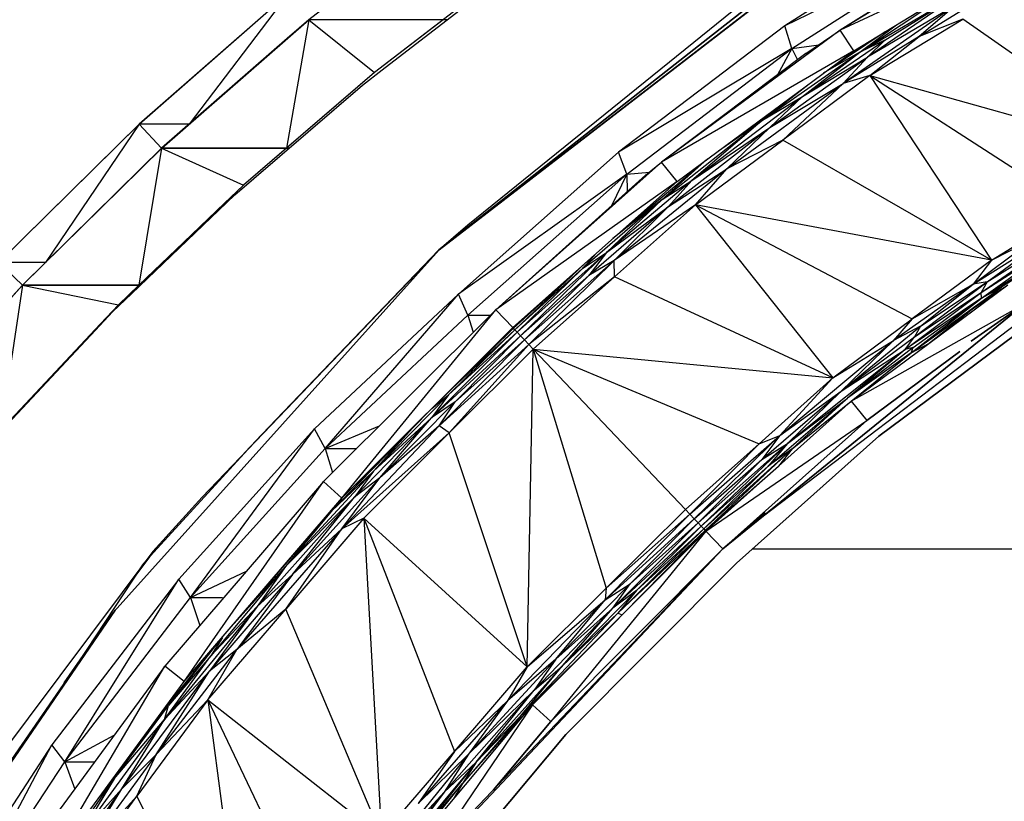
# Model space of a CAD drawing. Header units: millimetres. Extents: x 61846 to 198573, y 13020 to 52988.
# Tile 202 of 240: x 180201 to 180798, y 25605 to 26079. Entities that reach past the tile are written whole.
import ezdxf

# ---------------------------------------------------------------- set-up
doc = ezdxf.new("R2010")
doc.units = ezdxf.units.MM
for name, color, linetype, lineweight in [('A-COLS', 52, 'Continuous', 35), ('A-ROOF', 132, 'Continuous', 35), ('S-BEAM', 12, 'Continuous', 35)]:
    doc.layers.add(name, color=color, linetype=linetype, lineweight=lineweight)

# ---------------------------------------------------------------- blocks, each defined once
blk = doc.blocks.new('28_PBT_SF_toneeltoren_dakboog_28_PBT_SF_toneeltoren_dakboog as R_2584242 - 28_PBT_SF_toneeltoren_dakboog_28_PBT_SF_toneeltoren_dakboog as R_2584242-313469-GZ lierenkamer 3')
at = {"layer": 'S-BEAM', "color": 250, "lineweight": 25}
for p, q in [((-48557.52, 25939.21), (-48327.27, 26116.79)), ((-48327.27, 26116.79), (-48557.52, 25939.21)), ((-48557.52, 25939.21), (-48329.75, 26115.27)), ((-48329.75, 26115.27), (-48557.52, 25939.21)), ((-48351.64, 26106.68), (-48540.13, 25954.07)), ((-48540.13, 25954.07), (-48557.52, 25939.21)), ((-48360.78, 25777.85), (-48141.01, 25944.91)), ((-48557.52, 25939.21), (-48760.06, 25713.79)), ((-48760.06, 25713.79), (-48557.52, 25939.21)), ((-48557.52, 25939.21), (-48701.24, 25789.19)), ((-48557.52, 25939.21), (-48675.89, 25815.65)), ((-48675.89, 25815.65), (-48557.52, 25939.21)), ((-48201.08, 25907.6), (-48360.78, 25777.85)), ((-48360.78, 25777.85), (-48201.08, 25907.6)), ((-48201.08, 25907.6), (-48234.79, 25883.84)), ((-48234.79, 25883.84), (-48201.08, 25907.6)), ((-48701.24, 25789.19), (-48731.22, 25756.3)), ((-48359.76, 25779.7), (-48385.46, 25757.81)), ((-48385.46, 25757.81), (-48359.76, 25779.7)), ((-48385.46, 25757.81), (-48360.78, 25777.85)), ((-48385.46, 25757.81), (-48360.78, 25777.85)), ((-48360.78, 25777.85), (-48385.46, 25757.81)), ((-48731.22, 25756.3), (-48857.19, 25587.99)), ((-48544.95, 25588.8), (-48385.46, 25757.81)), ((-48385.46, 25757.81), (-48544.95, 25588.8)), ((-48385.46, 25757.81), (-48405.4, 25737.12)), ((-48405.4, 25737.12), (-48385.46, 25757.81)), ((-48405.4, 25737.12), (-48385.46, 25757.81)), ((-48741.98, 25741.16), (-48732.89, 25753.3)), ((-48732.89, 25753.3), (-48741.98, 25741.16)), ((-48541.06, 25594.27), (-48405.4, 25737.12)), ((-48753.93, 25720.6), (-48904.08, 25501.71)), ((-48904.08, 25501.71), (-48753.93, 25720.6)), ((-48784.91, 25676.65), (-48755.86, 25718.46)), ((-48755.86, 25718.46), (-48784.91, 25676.65))]:
    blk.add_line(p, q, dxfattribs=at)
blk = doc.blocks.new('28_PBT_SF_toneeltoren_dakboog_28_PBT_SF_toneeltoren_dakboog as R_2584242 - 28_PBT_SF_toneeltoren_dakboog_28_PBT_SF_toneeltoren_dakboog as R_2584242-313473-GZ lierenkamer 3')
blk.add_blockref('28_PBT_SF_toneeltoren_dakboog_28_PBT_SF_toneeltoren_dakboog as R_2584242 - 28_PBT_SF_toneeltoren_dakboog_28_PBT_SF_toneeltoren_dakboog as R_2584242-313469-GZ lierenkamer 3', (0, 0))
blk = doc.blocks.new('28_PBT_SC_staal_H-profiel_gekromd_dak toneeltoren_S355_HE200B_betondak_as 20_2666731 - 28_PBT_SC_staal_H-profiel_gekromd_dak toneeltoren_S355_HE200B_betondak_as 20_2666731-313531-GZ lierenkamer 3')
at = {"layer": 'A-COLS', "color": 250, "lineweight": 25}
for p, q in [((-48199.39, 26142.5), (-48314.34, 26072.45)), ((-48192.28, 26129.29), (-48314.34, 26072.45)), ((-48306.09, 26059.93), (-48192.28, 26129.29)), ((-48266.35, 26068.53), (-48214.02, 26101.03)), ((-48302.28, 26059.06), (-48235.94, 26098.3)), ((-48235.94, 26098.3), (-48297.74, 26055.97)), ((-48287.18, 26066.36), (-48235.94, 26098.3)), ((-48302.28, 26059.06), (-48249.3, 26094.27)), ((-48243.9, 26087.77), (-48312.56, 26040.12)), ((-48243.9, 26087.77), (-48297.74, 26055.97)), ((-48243.9, 26087.77), (-48266.35, 26068.53)), ((-48296.19, 26044.89), (-48239.96, 26079.17)), ((-48239.96, 26079.17), (-48266.35, 26068.53)), ((-48120.16, 25995.49), (-48239.96, 26079.17)), ((-48314.34, 26072.45), (-48422.54, 25992.38)), ((-48322.26, 26047.95), (-48287, 26071.56)), ((-48306.09, 26059.93), (-48314.34, 26072.45)), ((-48302.28, 26059.06), (-48280.99, 26075.14)), ((-48337.04, 26032.22), (-48287.18, 26066.36)), ((-48266.35, 26068.53), (-48312.56, 26040.12)), ((-48287.18, 26066.36), (-48302.28, 26059.06)), ((-48287.18, 26066.36), (-48297.74, 26055.97)), ((-48296.19, 26044.89), (-48266.35, 26068.53)), ((-48306.09, 26059.93), (-48422.54, 25992.38)), ((-48413.21, 25980.63), (-48306.09, 26059.93)), ((-48361.38, 26017.87), (-48302.28, 26059.06)), ((-48337.04, 26032.22), (-48302.28, 26059.06)), ((-48302.28, 26059.06), (-48324.52, 26046.28)), ((-48356.88, 26013.3), (-48297.74, 26055.97)), ((-48337.04, 26032.22), (-48297.74, 26055.97)), ((-48312.56, 26040.12), (-48297.74, 26055.97)), ((-48296.19, 26044.89), (-48349.1, 26005.71)), ((-48296.19, 26044.89), (-48312.56, 26040.12)), ((-48296.19, 26044.89), (-48222.46, 25932.99)), ((-48296.19, 26044.89), (-48171.31, 25964.24)), ((-48296.19, 26044.89), (-48120.16, 25995.49)), ((-48382.95, 25988.43), (-48312.56, 26040.12)), ((-48361.38, 26017.87), (-48333.18, 26039.87)), ((-48356.88, 26013.3), (-48312.56, 26040.12)), ((-48349.1, 26005.71), (-48312.56, 26040.12)), ((-48404.28, 25981.18), (-48337.04, 26032.22)), ((-48361.38, 26017.87), (-48337.04, 26032.22)), ((-48337.04, 26032.22), (-48356.88, 26013.3)), ((-48422.28, 25969.68), (-48361.38, 26017.87)), ((-48361.38, 26017.87), (-48404.28, 25981.18)), ((-48388.05, 25999.25), (-48361.38, 26017.87)), ((-48418.44, 25965.58), (-48356.88, 26013.3)), ((-48404.28, 25981.18), (-48356.88, 26013.3)), ((-48382.95, 25988.43), (-48356.88, 26013.3)), ((-48402.02, 25966.53), (-48349.1, 26005.71)), ((-48349.1, 26005.71), (-48382.95, 25988.43)), ((-48222.46, 25932.99), (-48349.1, 26005.71)), ((-48446.37, 25951.13), (-48395.48, 25993.75)), ((-48422.28, 25969.68), (-48394.66, 25994.36)), ((-48422.54, 25992.38), (-48523.12, 25902.92)), ((-48382.95, 25988.43), (-48451.33, 25932.68)), ((-48413.21, 25980.63), (-48422.54, 25992.38)), ((-48418.44, 25965.58), (-48382.95, 25988.43)), ((-48402.02, 25966.53), (-48382.95, 25988.43)), ((-48404.28, 25981.18), (-48455.96, 25937.58)), ((-48422.28, 25969.68), (-48404.28, 25981.18)), ((-48404.28, 25981.18), (-48418.44, 25965.58)), ((-48413.21, 25980.63), (-48523.12, 25902.92)), ((-48512.79, 25892.04), (-48413.21, 25980.63)), ((-48422.28, 25969.68), (-48470.64, 25927.82)), ((-48422.28, 25969.68), (-48455.96, 25937.58)), ((-48422.28, 25969.68), (-48452.13, 25946)), ((-48418.44, 25965.58), (-48466.77, 25923.72)), ((-48455.96, 25937.58), (-48418.44, 25965.58)), ((-48402.02, 25966.53), (-48451.33, 25932.68)), ((-48418.44, 25965.58), (-48451.33, 25932.68)), ((-48402.02, 25966.53), (-48451.21, 25922.75)), ((-48222.46, 25932.99), (-48402.02, 25966.53)), ((-48402.02, 25966.53), (-48318.73, 25861.55)), ((-48402.02, 25966.53), (-48270.59, 25897.27)), ((-48222.46, 25932.99), (-48171.31, 25964.24)), ((-48228.87, 25913.35), (-48170.23, 25954.04)), ((-48225.08, 25919.84), (-48170.23, 25954.04)), ((-48233.68, 25918.36), (-48185.47, 25948.81)), ((-48233.68, 25918.36), (-48196.1, 25946.34)), ((-48228.63, 25909.92), (-48170.52, 25946.9)), ((-48225.08, 25919.84), (-48185.47, 25948.81)), ((-48222.46, 25932.99), (-48196.1, 25946.34)), ((-48170.52, 25946.9), (-48216.36, 25916.67)), ((-48228.87, 25913.35), (-48179.46, 25945)), ((-48228.63, 25909.92), (-48179.46, 25945)), ((-48512.48, 25891.71), (-48463.17, 25936.18)), ((-48510.09, 25889.19), (-48455.96, 25937.58)), ((-48508.13, 25887.12), (-48455.96, 25937.58)), ((-48470.64, 25927.82), (-48455.96, 25937.58)), ((-48462.08, 25937.15), (-48470.64, 25927.82)), ((-48455.96, 25937.58), (-48466.77, 25923.72)), ((-48187.95, 25934.58), (-48216.36, 25916.67)), ((-48511.56, 25890.74), (-48470.64, 25927.82)), ((-48510.09, 25889.19), (-48470.64, 25927.82)), ((-48505.78, 25884.64), (-48451.33, 25932.68)), ((-48503.16, 25881.88), (-48451.33, 25932.68)), ((-48451.33, 25932.68), (-48466.77, 25923.72)), ((-48451.21, 25922.75), (-48451.33, 25932.68)), ((-48222.46, 25932.99), (-48270.59, 25897.27)), ((-48222.46, 25932.99), (-48233.68, 25918.36)), ((-48511.56, 25890.74), (-48472.96, 25927.31)), ((-48508.13, 25887.12), (-48466.77, 25923.72)), ((-48505.78, 25884.64), (-48466.77, 25923.72)), ((-48451.21, 25922.75), (-48503.16, 25881.88)), ((-48500.4, 25878.98), (-48451.21, 25922.75)), ((-48318.73, 25861.55), (-48451.21, 25922.75)), ((-48307.53, 25847.45), (-48212.55, 25917.96)), ((-48233.68, 25918.36), (-48282.02, 25884.24)), ((-48271.31, 25876.82), (-48216.36, 25916.67)), ((-48270.59, 25897.27), (-48233.68, 25918.36)), ((-48269.21, 25886.49), (-48225.08, 25919.84)), ((-48265.5, 25892.88), (-48225.08, 25919.84)), ((-48265.5, 25892.88), (-48233.68, 25918.36)), ((-48234.06, 25903.46), (-48212.55, 25917.96)), ((-48225.08, 25919.84), (-48233.68, 25918.36)), ((-48233, 25904.25), (-48216.36, 25916.67)), ((-48225.08, 25919.84), (-48228.87, 25913.35)), ((-48228.63, 25909.92), (-48216.36, 25916.67)), ((-48512.48, 25891.71), (-48486.63, 25915.31)), ((-48274.8, 25878.77), (-48228.87, 25913.35)), ((-48228.63, 25909.92), (-48274.8, 25878.77)), ((-48271.31, 25876.82), (-48228.63, 25909.92)), ((-48270.01, 25880.07), (-48228.63, 25909.92)), ((-48269.21, 25886.49), (-48228.87, 25913.35)), ((-48228.63, 25909.92), (-48228.87, 25913.35)), ((-48307.53, 25847.45), (-48204.3, 25905.44)), ((-48271.31, 25876.82), (-48234.06, 25903.46)), ((-48260.01, 25882.73), (-48234.06, 25903.46)), ((-48523.12, 25902.92), (-48627.62, 25798.65)), ((-48616.53, 25788.56), (-48523.12, 25902.92)), ((-48512.79, 25892.04), (-48523.12, 25902.92)), ((-48616.53, 25788.56), (-48512.79, 25892.04)), ((-48563.75, 25841.2), (-48512.48, 25891.71)), ((-48540.2, 25864.7), (-48512.48, 25891.71)), ((-48512.79, 25892.04), (-48512.48, 25891.71)), ((-48511.56, 25890.74), (-48512.48, 25891.71)), ((-48318.73, 25861.55), (-48270.59, 25897.27)), ((-48313.68, 25853.44), (-48265.5, 25892.88)), ((-48290.74, 25826.3), (-48197.69, 25895.41)), ((-48197.69, 25895.41), (-48290.74, 25826.3)), ((-48270.59, 25897.27), (-48282.02, 25884.24)), ((-48265.5, 25892.88), (-48282.02, 25884.24)), ((-48265.5, 25892.88), (-48269.21, 25886.49)), ((-48510.09, 25889.19), (-48562.16, 25837.39)), ((-48508.13, 25887.12), (-48562.16, 25837.39)), ((-48511.56, 25890.74), (-48552.76, 25852.03)), ((-48511.56, 25890.74), (-48551.74, 25851.19)), ((-48551.74, 25851.19), (-48510.09, 25889.19)), ((-48547.86, 25847.11), (-48508.13, 25887.12)), ((-48511.56, 25890.74), (-48510.09, 25889.19)), ((-48508.13, 25887.12), (-48510.09, 25889.19)), ((-48505.78, 25884.64), (-48508.13, 25887.12)), ((-48313.68, 25853.44), (-48269.21, 25886.49)), ((-48274.8, 25878.77), (-48269.21, 25886.49)), ((-48557.51, 25832.51), (-48505.78, 25884.64)), ((-48557.51, 25832.51), (-48503.16, 25881.88)), ((-48551.37, 25828.14), (-48503.16, 25881.88)), ((-48547.86, 25847.11), (-48505.78, 25884.64)), ((-48503.16, 25881.88), (-48505.78, 25884.64)), ((-48500.4, 25878.98), (-48503.16, 25881.88)), ((-48350.94, 25826.69), (-48282.02, 25884.24)), ((-48318.73, 25861.55), (-48282.02, 25884.24)), ((-48313.68, 25853.44), (-48282.02, 25884.24)), ((-48270.01, 25880.07), (-48309.78, 25849.23)), ((-48270.01, 25880.07), (-48274.8, 25878.77)), ((-48271.31, 25876.82), (-48260.04, 25882.71)), ((-48271.31, 25876.82), (-48270.01, 25880.07)), ((-48500.4, 25878.98), (-48551.37, 25828.14)), ((-48504.07, 25686.28), (-48500.4, 25878.98)), ((-48500.4, 25878.98), (-48318.73, 25861.55)), ((-48500.4, 25878.98), (-48456.13, 25734.01)), ((-48500.4, 25878.98), (-48408.18, 25781.75)), ((-48500.4, 25878.98), (-48363.45, 25821.65)), ((-48274.8, 25878.77), (-48346.27, 25821.7)), ((-48343.33, 25818.57), (-48271.31, 25876.82)), ((-48313.68, 25853.44), (-48274.8, 25878.77)), ((-48274.8, 25878.77), (-48309.78, 25849.23)), ((-48271.31, 25876.82), (-48309.78, 25849.23)), ((-48307.53, 25847.45), (-48271.31, 25876.82)), ((-48241.74, 25877.63), (-48298.21, 25835.7)), ((-48298.21, 25835.7), (-48241.74, 25877.63)), ((-48318.73, 25861.55), (-48363.45, 25821.65)), ((-48318.73, 25861.55), (-48350.94, 25826.69)), ((-48551.74, 25851.19), (-48597.37, 25804.96)), ((-48551.74, 25851.19), (-48562.16, 25837.39)), ((-48561.97, 25842.96), (-48551.74, 25851.19)), ((-48361.82, 25812.13), (-48313.68, 25853.44)), ((-48350.94, 25826.69), (-48313.68, 25853.44)), ((-48313.68, 25853.44), (-48346.27, 25821.7)), ((-48593.49, 25800.91), (-48547.86, 25847.11)), ((-48547.86, 25847.11), (-48562.16, 25837.39)), ((-48557.51, 25832.51), (-48547.86, 25847.11)), ((-48395.79, 25768.69), (-48307.53, 25847.45)), ((-48357.92, 25807.98), (-48309.78, 25849.23)), ((-48346.27, 25821.7), (-48309.78, 25849.23)), ((-48343.33, 25818.57), (-48309.78, 25849.23)), ((-48343.33, 25818.57), (-48307.53, 25847.45)), ((-48307.53, 25847.45), (-48298.21, 25835.7)), ((-48563.75, 25841.2), (-48622.99, 25780.45)), ((-48616.43, 25769.93), (-48557.51, 25832.51)), ((-48562.16, 25837.39), (-48608.78, 25789.26)), ((-48597.37, 25804.96), (-48562.16, 25837.39)), ((-48593.49, 25800.91), (-48562.16, 25837.39)), ((-48557.51, 25832.51), (-48593.49, 25800.91)), ((-48551.37, 25828.14), (-48557.51, 25832.51)), ((-48395.79, 25768.69), (-48298.21, 25835.7)), ((-48298.21, 25835.7), (-48385.46, 25757.81)), ((-48385.46, 25757.81), (-48298.21, 25835.7)), ((-48551.37, 25828.14), (-48616.43, 25769.93)), ((-48603.21, 25776.44), (-48551.37, 25828.14)), ((-48573.4, 25831.31), (-48597.37, 25804.96)), ((-48504.07, 25686.28), (-48551.37, 25828.14)), ((-48405.42, 25778.84), (-48350.94, 25826.69)), ((-48402.8, 25776.08), (-48350.94, 25826.69)), ((-48377.2, 25749.1), (-48290.74, 25826.3)), ((-48290.74, 25826.3), (-48377.2, 25749.1)), ((-48363.45, 25821.65), (-48350.94, 25826.69)), ((-48350.94, 25826.69), (-48361.82, 25812.13)), ((-48408.18, 25781.75), (-48363.45, 25821.65)), ((-48363.45, 25821.65), (-48405.42, 25778.84)), ((-48400.45, 25773.6), (-48346.27, 25821.7)), ((-48398.49, 25771.54), (-48346.27, 25821.7)), ((-48361.82, 25812.13), (-48346.27, 25821.7)), ((-48346.27, 25821.7), (-48357.92, 25807.98)), ((-48586.72, 25818.02), (-48622.99, 25780.45)), ((-48397.01, 25769.98), (-48343.33, 25818.57)), ((-48396.1, 25769.02), (-48343.33, 25818.57)), ((-48343.33, 25818.57), (-48357.92, 25807.98)), ((-48343.33, 25818.57), (-48351.66, 25808.07)), ((-48402.8, 25776.08), (-48361.82, 25812.13)), ((-48400.45, 25773.6), (-48361.82, 25812.13)), ((-48398.49, 25771.54), (-48357.92, 25807.98)), ((-48397.01, 25769.98), (-48357.92, 25807.98)), ((-48396.1, 25769.02), (-48351.66, 25808.07)), ((-48597.37, 25804.96), (-48650.71, 25747.14)), ((-48597.37, 25804.96), (-48622.99, 25780.45)), ((-48597.37, 25804.96), (-48608.78, 25789.26)), ((-48627.62, 25798.65), (-48723.84, 25686.69)), ((-48712.03, 25677.44), (-48627.62, 25798.65)), ((-48593.49, 25800.91), (-48646.35, 25742.42)), ((-48616.53, 25788.56), (-48627.62, 25798.65)), ((-48616.43, 25769.93), (-48593.49, 25800.91)), ((-48593.49, 25800.91), (-48608.78, 25789.26)), ((-48712.03, 25677.44), (-48616.53, 25788.56)), ((-48667.92, 25723.01), (-48608.78, 25789.26)), ((-48650.71, 25747.14), (-48608.78, 25789.26)), ((-48646.35, 25742.42), (-48608.78, 25789.26)), ((-48616.53, 25788.56), (-48622.99, 25780.45)), ((-48670.73, 25725.49), (-48622.99, 25780.45)), ((-48664.28, 25733), (-48622.99, 25780.45)), ((-48622.99, 25780.45), (-48650.71, 25747.14)), ((-48456.81, 25726.89), (-48405.42, 25778.84)), ((-48456.13, 25734.01), (-48408.18, 25781.75)), ((-48456.13, 25734.01), (-48405.42, 25778.84)), ((-48408.18, 25781.75), (-48405.42, 25778.84)), ((-48405.42, 25778.84), (-48402.8, 25776.08)), ((-48603.21, 25776.44), (-48650.53, 25721.39)), ((-48603.21, 25776.44), (-48616.43, 25769.93)), ((-48603.21, 25776.44), (-48592.35, 25583.72)), ((-48603.21, 25776.44), (-48548.21, 25635)), ((-48603.21, 25776.44), (-48504.07, 25686.28)), ((-48456.81, 25726.89), (-48402.8, 25776.08)), ((-48452.08, 25721.96), (-48400.45, 25773.6)), ((-48441.71, 25736.7), (-48402.8, 25776.08)), ((-48441.71, 25736.7), (-48400.45, 25773.6)), ((-48402.8, 25776.08), (-48400.45, 25773.6)), ((-48398.49, 25771.54), (-48400.45, 25773.6)), ((-48616.43, 25769.93), (-48680.2, 25696.92)), ((-48650.53, 25721.39), (-48616.43, 25769.93)), ((-48616.43, 25769.93), (-48646.35, 25742.42)), ((-48500.85, 25663.22), (-48395.79, 25768.69)), ((-48395.79, 25768.69), (-48489.67, 25653.22)), ((-48398.49, 25771.54), (-48452.08, 25721.96)), ((-48397.01, 25769.98), (-48449.11, 25718.86)), ((-48396.1, 25769.02), (-48449.11, 25718.86)), ((-48446.42, 25717.86), (-48396.1, 25769.02)), ((-48437.77, 25732.58), (-48398.49, 25771.54)), ((-48437.77, 25732.58), (-48397.01, 25769.98)), ((-48397.01, 25769.98), (-48398.49, 25771.54)), ((-48397.01, 25769.98), (-48396.1, 25769.02)), ((-48395.79, 25768.69), (-48396.1, 25769.02)), ((-48395.79, 25768.69), (-48385.46, 25757.81)), ((-48385.46, 25757.81), (-48489.67, 25653.22)), ((-48489.67, 25653.22), (-48385.46, 25757.81)), ((-48480.72, 25645.22), (-48377.2, 25749.1)), ((-48377.2, 25749.1), (-48480.72, 25645.22)), ((-48646.35, 25742.42), (-48696.68, 25683.72)), ((-48650.71, 25747.14), (-48695.92, 25693)), ((-48683.76, 25710.32), (-48650.71, 25747.14)), ((-48646.35, 25742.42), (-48680.2, 25696.92)), ((-48650.71, 25747.14), (-48667.92, 25723.01)), ((-48646.35, 25742.42), (-48667.92, 25723.01)), ((-48486.68, 25690.99), (-48441.71, 25736.7)), ((-48456.81, 25726.89), (-48441.71, 25736.7)), ((-48452.08, 25721.96), (-48441.71, 25736.7)), ((-48504.07, 25686.28), (-48456.13, 25734.01)), ((-48437.77, 25732.58), (-48482.69, 25686.86)), ((-48456.13, 25734.01), (-48456.81, 25726.89)), ((-48437.77, 25732.58), (-48452.08, 25721.96)), ((-48437.77, 25732.58), (-48449.11, 25718.86)), ((-48516, 25665.8), (-48456.81, 25726.89)), ((-48504.07, 25686.28), (-48456.81, 25726.89)), ((-48486.68, 25690.99), (-48456.81, 25726.89)), ((-48667.92, 25723.01), (-48724.03, 25654.3)), ((-48697.86, 25666.34), (-48650.53, 25721.39)), ((-48667.92, 25723.01), (-48696.68, 25683.72)), ((-48667.92, 25723.01), (-48695.92, 25693)), ((-48650.53, 25721.39), (-48680.2, 25696.92)), ((-48592.35, 25583.72), (-48650.53, 25721.39)), ((-48508.05, 25656.49), (-48449.11, 25718.86)), ((-48499.81, 25672.28), (-48452.08, 25721.96)), ((-48486.68, 25690.99), (-48452.08, 25721.96)), ((-48482.69, 25686.86), (-48452.08, 25721.96)), ((-48449.11, 25718.86), (-48482.69, 25686.86)), ((-48446.58, 25717.7), (-48449.11, 25718.86)), ((-48446.83, 25717.45), (-48508.05, 25656.49)), ((-48690.91, 25702), (-48724.67, 25660.21)), ((-48690.02, 25703.04), (-48721.64, 25662.83)), ((-48688.92, 25704.15), (-48695.92, 25693)), ((-48729.02, 25633.09), (-48680.2, 25696.92)), ((-48697.86, 25666.34), (-48680.2, 25696.92)), ((-48680.2, 25696.92), (-48696.68, 25683.72)), ((-48724.03, 25654.3), (-48695.92, 25693)), ((-48695.92, 25693), (-48721.64, 25662.83)), ((-48486.68, 25690.99), (-48539.63, 25633.28)), ((-48486.68, 25690.99), (-48516, 25665.8)), ((-48486.68, 25690.99), (-48499.81, 25672.28)), ((-48723.84, 25686.69), (-48811.2, 25567.69)), ((-48798.75, 25559.33), (-48723.84, 25686.69)), ((-48749.97, 25612.39), (-48696.68, 25683.72)), ((-48729.02, 25633.09), (-48696.68, 25683.72)), ((-48724.03, 25654.3), (-48696.68, 25683.72)), ((-48712.03, 25677.44), (-48723.84, 25686.69)), ((-48548.21, 25635), (-48504.07, 25686.28)), ((-48535.08, 25628.55), (-48482.69, 25686.86)), ((-48504.07, 25686.28), (-48516, 25665.8)), ((-48508.05, 25656.49), (-48482.69, 25686.86)), ((-48499.81, 25672.28), (-48482.69, 25686.86)), ((-48798.75, 25559.33), (-48712.03, 25677.44)), ((-48554.45, 25610.23), (-48499.81, 25672.28)), ((-48539.63, 25633.28), (-48499.81, 25672.28)), ((-48535.08, 25628.55), (-48499.81, 25672.28)), ((-48697.86, 25666.34), (-48740.82, 25607.82)), ((-48697.86, 25666.34), (-48729.02, 25633.09)), ((-48697.86, 25666.34), (-48672.49, 25474.69)), ((-48697.86, 25666.34), (-48632.42, 25529.2)), ((-48697.86, 25666.34), (-48592.35, 25583.72)), ((-48516, 25665.8), (-48570.26, 25603.37)), ((-48548.21, 25635), (-48516, 25665.8)), ((-48516, 25665.8), (-48539.63, 25633.28)), ((-48754.56, 25618.34), (-48721.64, 25662.83)), ((-48728.68, 25654.76), (-48721.64, 25662.83)), ((-48724.03, 25654.3), (-48721.64, 25662.83)), ((-48596.53, 25549.17), (-48500.85, 25663.22)), ((-48500.85, 25663.22), (-48584.56, 25540.12)), ((-48500.85, 25663.22), (-48543.26, 25615.68)), ((-48500.85, 25663.22), (-48508.05, 25656.49)), ((-48500.85, 25663.22), (-48489.67, 25653.22)), ((-48724.03, 25654.3), (-48776.33, 25582.81)), ((-48754.56, 25618.34), (-48724.03, 25654.3)), ((-48749.97, 25612.39), (-48724.03, 25654.3)), ((-48508.05, 25656.49), (-48543.26, 25615.68)), ((-48508.05, 25656.49), (-48535.08, 25628.55)), ((-48489.67, 25653.22), (-48524.49, 25611.72)), ((-48524.49, 25611.72), (-48489.67, 25653.22)), ((-48574.99, 25532.88), (-48480.72, 25645.22)), ((-48480.72, 25645.22), (-48574.99, 25532.88)), ((-48592.35, 25583.72), (-48548.21, 25635)), ((-48548.21, 25635), (-48570.26, 25603.37)), ((-48729.02, 25633.09), (-48777.01, 25568.02)), ((-48754.56, 25618.34), (-48744.43, 25633.3)), ((-48729.02, 25633.09), (-48749.97, 25612.39)), ((-48740.82, 25607.82), (-48729.02, 25633.09)), ((-48539.63, 25633.28), (-48586.74, 25575.27)), ((-48539.63, 25633.28), (-48570.26, 25603.37)), ((-48539.63, 25633.28), (-48554.45, 25610.23)), ((-48535.08, 25628.55), (-48595.81, 25555.62)), ((-48535.08, 25628.55), (-48574.49, 25578.82)), ((-48554.45, 25610.23), (-48535.08, 25628.55)), ((-48535.08, 25628.55), (-48543.26, 25615.68)), ((-48808.88, 25540.05), (-48754.56, 25618.34)), ((-48754.56, 25618.34), (-48776.33, 25582.81)), ((-48764.31, 25606.23), (-48754.56, 25618.34)), ((-48801.74, 25539.09), (-48749.97, 25612.39)), ((-48777.01, 25568.02), (-48749.97, 25612.39)), ((-48749.97, 25612.39), (-48776.33, 25582.81)), ((-48596.53, 25549.17), (-48543.26, 25615.68)), ((-48574.49, 25578.82), (-48543.26, 25615.68)), ((-48543.26, 25615.68), (-48548.69, 25606.2)), ((-48783.79, 25549.31), (-48740.82, 25607.82)), ((-48740.82, 25607.82), (-48777.01, 25568.02)), ((-48672.49, 25474.69), (-48740.82, 25607.82)), ((-48554.45, 25610.23), (-48598.37, 25556.17)), ((-48554.45, 25610.23), (-48595.81, 25555.62)), ((-48554.45, 25610.23), (-48586.74, 25575.27))]:
    blk.add_line(p, q, dxfattribs=at)
blk = doc.blocks.new('28_PBT_SC_staal_H-profiel_gekromd_dak toneeltoren_S355_HE200B_betondak_as 20_2666731 - 28_PBT_SC_staal_H-profiel_gekromd_dak toneeltoren_S355_HE200B_betondak_as 20_2666731-313535-GZ lierenkamer 3')
blk.add_blockref('28_PBT_SC_staal_H-profiel_gekromd_dak toneeltoren_S355_HE200B_betondak_as 20_2666731 - 28_PBT_SC_staal_H-profiel_gekromd_dak toneeltoren_S355_HE200B_betondak_as 20_2666731-313531-GZ lierenkamer 3', (0, 0))
blk = doc.blocks.new('28_PBT_SC_staal_H-profiel_gekromd_dak toneeltoren_S355_HE200B_betondak_as 20_3531985 - 28_PBT_SC_staal_H-profiel_gekromd_dak toneeltoren_S355_HE200B_betondak_as 20_3531985-313708-GZ lierenkamer 3')
at = {"layer": 'A-COLS', "color": 250, "lineweight": 25}
for p, q in [((-48232.15, 26123.97), (-48314.34, 26072.45)), ((-48335.04, 26058.28), (-48314.34, 26072.45)), ((-48335.04, 26058.28), (-48422.54, 25992.38)), ((-48432.24, 25984.43), (-48422.54, 25992.38)), ((-48432.24, 25984.43), (-48523.12, 25902.92))]:
    blk.add_line(p, q, dxfattribs=at)
blk = doc.blocks.new('28_PBT_SC_staal_H-profiel_gekromd_dak toneeltoren_S355_HE200B_betondak_as 20_3531985 - 28_PBT_SC_staal_H-profiel_gekromd_dak toneeltoren_S355_HE200B_betondak_as 20_3531985-313712-GZ lierenkamer 3')
blk.add_blockref('28_PBT_SC_staal_H-profiel_gekromd_dak toneeltoren_S355_HE200B_betondak_as 20_3531985 - 28_PBT_SC_staal_H-profiel_gekromd_dak toneeltoren_S355_HE200B_betondak_as 20_3531985-313708-GZ lierenkamer 3', (0, 0))
blk = doc.blocks.new('28_PBT_SC_staal_H-profiel_gekromd_dak toneeltoren hoek_S355_HE200B_betondak_as 20_3625036 - 28_PBT_SC_staal_H-profiel_gekromd_dak toneeltoren hoek_S355_HE200B_betondak_as 20_3625036-313802-GZ lierenkamer 3')
at = {"layer": 'A-COLS', "color": 250, "lineweight": 25}
for p, q in [((-48243.38, 26141.98), (-48347.75, 26075.06)), ((-48239.99, 26127.73), (-48347.75, 26075.06)), ((-48343.55, 26061.27), (-48239.99, 26127.73)), ((-48347.75, 26075.06), (-48448.71, 25998.4)), ((-48343.55, 26061.27), (-48347.75, 26075.06)), ((-48343.55, 26061.27), (-48448.71, 25998.4)), ((-48443.74, 25985.14), (-48343.55, 26061.27)), ((-48343.55, 26061.27), (-48352.29, 26045.28)), ((-48343.55, 26061.27), (-48327.31, 26063.57)), ((-48343.55, 26061.27), (-48340.14, 26054.43)), ((-48448.71, 25998.4), (-48545.81, 25912.33)), ((-48443.74, 25985.14), (-48448.71, 25998.4)), ((-48443.74, 25985.14), (-48545.81, 25912.33)), ((-48540.1, 25899.69), (-48443.74, 25985.14)), ((-48443.74, 25985.14), (-48453.25, 25965.59)), ((-48443.74, 25985.14), (-48429.84, 25986.4)), ((-48443.74, 25985.14), (-48443.37, 25974.45)), ((-48545.81, 25912.33), (-48633.07, 25830.72)), ((-48626.64, 25818.78), (-48545.81, 25912.33)), ((-48540.1, 25899.69), (-48545.81, 25912.33)), ((-48626.64, 25818.78), (-48540.1, 25899.69)), ((-48540.1, 25899.69), (-48536.84, 25889.23)), ((-48540.1, 25899.69), (-48526.36, 25899.69)), ((-48626.64, 25818.78), (-48593.67, 25832.53)), ((-48633.07, 25830.72), (-48715.41, 25739.44)), ((-48708.31, 25728.3), (-48633.07, 25830.72)), ((-48626.64, 25818.78), (-48633.07, 25830.72)), ((-48708.31, 25728.3), (-48626.64, 25818.78)), ((-48626.64, 25818.78), (-48622.12, 25804.14)), ((-48626.64, 25818.78), (-48607.44, 25818.78)), ((-48708.31, 25728.3), (-48674.23, 25744.42)), ((-48715.41, 25739.44), (-48792.29, 25639.1)), ((-48784.56, 25628.82), (-48715.41, 25739.44)), ((-48708.31, 25728.3), (-48715.41, 25739.44)), ((-48784.56, 25628.82), (-48708.31, 25728.3)), ((-48708.31, 25728.3), (-48688.92, 25728.3)), ((-48708.31, 25728.3), (-48702.63, 25711.37)), ((-48784.56, 25628.82), (-48754.52, 25644.89)), ((-48792.29, 25639.1), (-48863.21, 25530.33)), ((-48854.91, 25520.99), (-48792.29, 25639.1)), ((-48784.56, 25628.82), (-48792.29, 25639.1)), ((-48854.91, 25520.99), (-48784.56, 25628.82)), ((-48784.56, 25628.82), (-48778.51, 25612.21)), ((-48784.56, 25628.82), (-48766.32, 25628.82))]:
    blk.add_line(p, q, dxfattribs=at)
blk = doc.blocks.new('28_PBT_SC_staal_H-profiel_gekromd_dak toneeltoren hoek_S355_HE200B_betondak_as 20_3625036 - 28_PBT_SC_staal_H-profiel_gekromd_dak toneeltoren hoek_S355_HE200B_betondak_as 20_3625036-313806-GZ lierenkamer 3')
blk.add_blockref('28_PBT_SC_staal_H-profiel_gekromd_dak toneeltoren hoek_S355_HE200B_betondak_as 20_3625036 - 28_PBT_SC_staal_H-profiel_gekromd_dak toneeltoren hoek_S355_HE200B_betondak_as 20_3625036-313802-GZ lierenkamer 3', (0, 0))
blk = doc.blocks.new('28_PBT_SF_toneeltoren_dakboog_28_PBT_SF_toneeltoren_dakboog as R - 28_PBT_SF_toneeltoren_dakboog_28_PBT_SF_toneeltoren_dakboog as R-332845-GZ lierenkamer 3')
at = {"layer": 'S-BEAM', "color": 250, "lineweight": 25}
blk.add_line((-48367.45, 25757.81), (-47782.02, 25757.81), dxfattribs=at)
blk = doc.blocks.new('TadP_A_CON_CONSTRUCTIE_rvt-5-GZ lierenkamer 3')
at = {"layer": 'A-COLS', "color": 10, "lineweight": 18}
for name in ['28_PBT_SC_staal_H-profiel_gekromd_dak toneeltoren_S355_HE200B_betondak_as 20_2666731 - 28_PBT_SC_staal_H-profiel_gekromd_dak toneeltoren_S355_HE200B_betondak_as 20_2666731-313535-GZ lierenkamer 3', '28_PBT_SC_staal_H-profiel_gekromd_dak toneeltoren_S355_HE200B_betondak_as 20_3531985 - 28_PBT_SC_staal_H-profiel_gekromd_dak toneeltoren_S355_HE200B_betondak_as 20_3531985-313712-GZ lierenkamer 3', '28_PBT_SC_staal_H-profiel_gekromd_dak toneeltoren hoek_S355_HE200B_betondak_as 20_3625036 - 28_PBT_SC_staal_H-profiel_gekromd_dak toneeltoren hoek_S355_HE200B_betondak_as 20_3625036-313806-GZ lierenkamer 3']:
    blk.add_blockref(name, (0, 0), dxfattribs=at)
at = {"layer": 'S-BEAM', "color": 10, "lineweight": 18}
for name in ['28_PBT_SF_toneeltoren_dakboog_28_PBT_SF_toneeltoren_dakboog as R_2584242 - 28_PBT_SF_toneeltoren_dakboog_28_PBT_SF_toneeltoren_dakboog as R_2584242-313473-GZ lierenkamer 3', '28_PBT_SF_toneeltoren_dakboog_28_PBT_SF_toneeltoren_dakboog as R - 28_PBT_SF_toneeltoren_dakboog_28_PBT_SF_toneeltoren_dakboog as R-332845-GZ lierenkamer 3']:
    blk.add_blockref(name, (0, 0), dxfattribs=at)
blk = doc.blocks.new('27_NOAHH_Dak_Dak-x 2835671 - 21_10_Baksteen wit halfsteens-163091-GZ lierenkamer 3')
at = {"layer": 'A-ROOF', "color": 250, "lineweight": 25}
for p, q in [((-48649.27, 26094.2), (-48739.43, 26015.5)), ((-48649.27, 26094.2), (-48709.04, 26015.5)), ((-48739.43, 26015.5), (-48662.49, 26082.66)), ((-48739.43, 26015.5), (-48662.49, 26082.66)), ((-48636.53, 26078.78), (-48725.77, 26000.9)), ((-48636.53, 26078.78), (-48725.77, 26000.9)), ((-48636.53, 26078.78), (-48649.68, 26067.31)), ((-48649.68, 26067.31), (-48725.77, 26000.9)), ((-48649.68, 26067.31), (-48725.77, 26000.9)), ((-48739.43, 26015.5), (-48824.73, 25931.55)), ((-48739.43, 26015.5), (-48796.23, 25931.57)), ((-48739.43, 26015.5), (-48752.21, 26002.93)), ((-48739.43, 26015.5), (-48752.21, 26002.93)), ((-48709.04, 26015.5), (-48739.43, 26015.5)), ((-48739.43, 26015.5), (-48725.77, 26000.9)), ((-48824.73, 25931.55), (-48752.21, 26002.93)), ((-48824.73, 25931.55), (-48752.21, 26002.93)), ((-48725.77, 26000.9), (-48810.18, 25917.83)), ((-48725.77, 26000.9), (-48810.18, 25917.83)), ((-48725.77, 26000.9), (-48796.24, 25931.55)), ((-48725.77, 26000.9), (-48738.45, 25988.42)), ((-48738.45, 25988.42), (-48810.18, 25917.83)), ((-48738.45, 25988.42), (-48810.18, 25917.83)), ((-48796.24, 25931.55), (-48824.73, 25931.55)), ((-48824.73, 25931.55), (-48810.18, 25917.83)), ((-48796.24, 25931.55), (-48810.18, 25917.83)), ((-48810.18, 25917.83), (-48889.48, 25829.87)), ((-48810.18, 25917.83), (-48889.48, 25829.87)), ((-48810.18, 25917.83), (-48877.95, 25842.66)), ((-48810.18, 25917.83), (-48822.32, 25904.37))]:
    blk.add_line(p, q, dxfattribs=at)
blk = doc.blocks.new('27_NOAHH_Dak_Dak-x 2835671 - 21_10_Hout-163087-GZ lierenkamer 3')
at = {"layer": 'A-ROOF', "color": 250, "lineweight": 25}
for p, q in [((-48556.2, 26140.83), (-48636.53, 26078.77)), ((-48513.44, 26110.71), (-48596.63, 26046.81)), ((-48513.44, 26110.71), (-48596.63, 26046.81)), ((-48525.49, 26101.45), (-48596.63, 26046.81)), ((-48525.49, 26101.45), (-48596.63, 26046.81)), ((-48636.53, 26078.78), (-48725.77, 26000.9)), ((-48636.53, 26078.77), (-48725.77, 26000.9)), ((-48636.53, 26078.78), (-48650.11, 26000.9)), ((-48636.53, 26078.77), (-48649.58, 26067.39)), ((-48636.53, 26078.78), (-48596.63, 26046.81)), ((-48555.01, 26078.78), (-48596.63, 26046.81)), ((-48649.58, 26067.39), (-48725.77, 26000.9)), ((-48649.58, 26067.39), (-48725.77, 26000.9)), ((-48596.63, 26046.81), (-48676.22, 25978.49)), ((-48596.63, 26046.81), (-48676.22, 25978.49)), ((-48596.63, 26046.81), (-48650.11, 26000.9)), ((-48596.63, 26046.81), (-48608.37, 26036.73)), ((-48608.37, 26036.73), (-48676.22, 25978.49)), ((-48608.37, 26036.73), (-48676.22, 25978.49)), ((-48725.77, 26000.9), (-48810.18, 25917.83)), ((-48725.77, 26000.9), (-48810.18, 25917.83)), ((-48725.77, 26000.9), (-48739.57, 25917.83)), ((-48725.77, 26000.9), (-48738.37, 25988.5)), ((-48725.77, 26000.9), (-48650.11, 26000.9)), ((-48725.77, 26000.9), (-48676.22, 25978.49)), ((-48650.11, 26000.9), (-48676.22, 25978.49)), ((-48738.37, 25988.5), (-48810.18, 25917.83)), ((-48810.18, 25917.83), (-48738.37, 25988.5)), ((-48676.22, 25978.49), (-48751.98, 25905.95)), ((-48676.22, 25978.49), (-48751.98, 25905.95)), ((-48676.22, 25978.49), (-48739.57, 25917.83)), ((-48676.22, 25978.49), (-48687.6, 25967.6)), ((-48687.6, 25967.6), (-48751.98, 25905.95)), ((-48687.6, 25967.6), (-48751.98, 25905.95)), ((-48810.18, 25917.83), (-48889.48, 25829.87)), ((-48810.18, 25917.83), (-48889.48, 25829.87)), ((-48810.18, 25917.83), (-48823.25, 25829.87)), ((-48810.18, 25917.83), (-48822.25, 25904.45)), ((-48810.18, 25917.83), (-48739.57, 25917.83)), ((-48810.18, 25917.83), (-48751.98, 25905.95)), ((-48739.57, 25917.83), (-48751.98, 25905.95)), ((-48751.98, 25905.95), (-48823.69, 25829.4)), ((-48751.98, 25905.95), (-48823.69, 25829.4)), ((-48751.98, 25905.95), (-48823.25, 25829.87)), ((-48751.98, 25905.95), (-48762.93, 25894.27)), ((-48762.93, 25894.27), (-48823.69, 25829.4)), ((-48762.93, 25894.27), (-48823.69, 25829.4))]:
    blk.add_line(p, q, dxfattribs=at)
blk = doc.blocks.new('27_NOAHH_Dak_Dak-x 2835671 - 27_10_Kunststof-163083-GZ lierenkamer 3')
at = {"layer": 'A-ROOF', "color": 250, "lineweight": 25}
for p, q in [((-48592.08, 26048.3), (-48522.95, 26101.6)), ((-48592.08, 26048.3), (-48522.95, 26101.6)), ((-48394.49, 26067.34), (-48367.45, 26088.58)), ((-48367.45, 26088.58), (-48394.49, 26067.34)), ((-48557.59, 25939.21), (-48394.49, 26067.34)), ((-48394.49, 26067.34), (-48557.59, 25939.21)), ((-48603.92, 26039.17), (-48592.08, 26048.3)), ((-48603.92, 26039.17), (-48592.08, 26048.3)), ((-48669.9, 25982.44), (-48603.92, 26039.17)), ((-48669.9, 25982.44), (-48603.92, 26039.17)), ((-48681.44, 25972.51), (-48669.9, 25982.44)), ((-48681.44, 25972.51), (-48669.9, 25982.44)), ((-48744.11, 25912.51), (-48681.44, 25972.51)), ((-48744.11, 25912.51), (-48681.44, 25972.51)), ((-48557.59, 25939.21), (-48651.96, 25840.93)), ((-48557.59, 25939.21), (-48651.95, 25840.92)), ((-48755.29, 25901.8), (-48744.11, 25912.51)), ((-48755.29, 25901.8), (-48744.11, 25912.51)), ((-48755.29, 25901.8), (-48765.81, 25890.59)), ((-48765.81, 25890.59), (-48755.29, 25901.8)), ((-48765.81, 25890.59), (-48825.26, 25827.25)), ((-48825.26, 25827.25), (-48765.81, 25890.59)), ((-48669.16, 25823.01), (-48651.96, 25840.93)), ((-48651.95, 25840.92), (-48669.16, 25823.01)), ((-48726.22, 25760.59), (-48669.16, 25823.01)), ((-48669.16, 25823.01), (-48726.22, 25760.59)), ((-48736.76, 25749.07), (-48726.22, 25760.59)), ((-48726.22, 25760.59), (-48736.76, 25749.07)), ((-48736.76, 25749.07), (-48743.01, 25739.59)), ((-48736.76, 25749.07), (-48737.7, 25747.65)), ((-48737.7, 25747.65), (-48743.02, 25739.59)), ((-48743.02, 25739.59), (-48777.08, 25688)), ((-48743.01, 25739.59), (-48777.08, 25688)), ((-48777.08, 25688), (-48919.31, 25481.69)), ((-48777.08, 25688), (-48919.31, 25481.69))]:
    blk.add_line(p, q, dxfattribs=at)
blk = doc.blocks.new('27_NOAHH_Dak_Dak-x 2835671 - 27_NOAHH_Dak_Dak-x 2835671-163054-GZ lierenkamer 3')
for name in ['27_NOAHH_Dak_Dak-x 2835671 - 21_10_Baksteen wit halfsteens-163091-GZ lierenkamer 3', '27_NOAHH_Dak_Dak-x 2835671 - 21_10_Hout-163087-GZ lierenkamer 3', '27_NOAHH_Dak_Dak-x 2835671 - 27_10_Kunststof-163083-GZ lierenkamer 3']:
    blk.add_blockref(name, (0, 0))
blk = doc.blocks.new('27_NOAHH_Dak_Dak-x 2863758 - 21_10_Baksteen wit halfsteens-164665-GZ lierenkamer 3')
at = {"layer": 'A-ROOF', "color": 250, "lineweight": 25}
for p, q in [((-48636.51, 26078.77), (-48725.75, 26000.9)), ((-48725.75, 26000.9), (-48636.51, 26078.77)), ((-48552.56, 26078.77), (-48636.51, 26078.77)), ((-48725.75, 26000.9), (-48810.16, 25917.83)), ((-48810.16, 25917.83), (-48725.75, 26000.9)), ((-48725.75, 26000.9), (-48648.43, 26000.9)), ((-48648.43, 26000.9), (-48725.75, 26000.9)), ((-48810.16, 25917.83), (-48889.46, 25829.87)), ((-48889.46, 25829.87), (-48810.16, 25917.83)), ((-48810.16, 25917.83), (-48738.54, 25917.83)), ((-48738.54, 25917.83), (-48810.16, 25917.83))]:
    blk.add_line(p, q, dxfattribs=at)
blk = doc.blocks.new('27_NOAHH_Dak_Dak-x 2863758 - 27_10_Kunststof-164657-GZ lierenkamer 3')
at = {"layer": 'A-ROOF', "color": 250, "lineweight": 25}
blk.add_line((-48557.3, 25939.41), (-48557.56, 25939.21), dxfattribs=at)
blk = doc.blocks.new('27_NOAHH_Dak_Dak-x 2863758 - 27_NOAHH_Dak_Dak-x 2863758-164626-GZ lierenkamer 3')
for name in ['27_NOAHH_Dak_Dak-x 2863758 - 27_10_Kunststof-164657-GZ lierenkamer 3', '27_NOAHH_Dak_Dak-x 2863758 - 21_10_Baksteen wit halfsteens-164665-GZ lierenkamer 3']:
    blk.add_blockref(name, (0, 0))
blk = doc.blocks.new('TadP_A_BWK_BOUWKUNDE_rvt-5-GZ lierenkamer 3')
at = {"layer": 'A-ROOF', "lineweight": 9}
for name in ['27_NOAHH_Dak_Dak-x 2835671 - 27_NOAHH_Dak_Dak-x 2835671-163054-GZ lierenkamer 3', '27_NOAHH_Dak_Dak-x 2863758 - 27_NOAHH_Dak_Dak-x 2863758-164626-GZ lierenkamer 3']:
    blk.add_blockref(name, (0, 0), dxfattribs=at)

msp = doc.modelspace()

# ---------------------------------------------------------------- block references
at = {"color": 210, "lineweight": 5}
for name in ['TadP_A_BWK_BOUWKUNDE_rvt-5-GZ lierenkamer 3', 'TadP_A_CON_CONSTRUCTIE_rvt-5-GZ lierenkamer 3']:
    msp.add_blockref(name, (229012.82, 0), dxfattribs=at)

doc.saveas('drawing.dxf')
